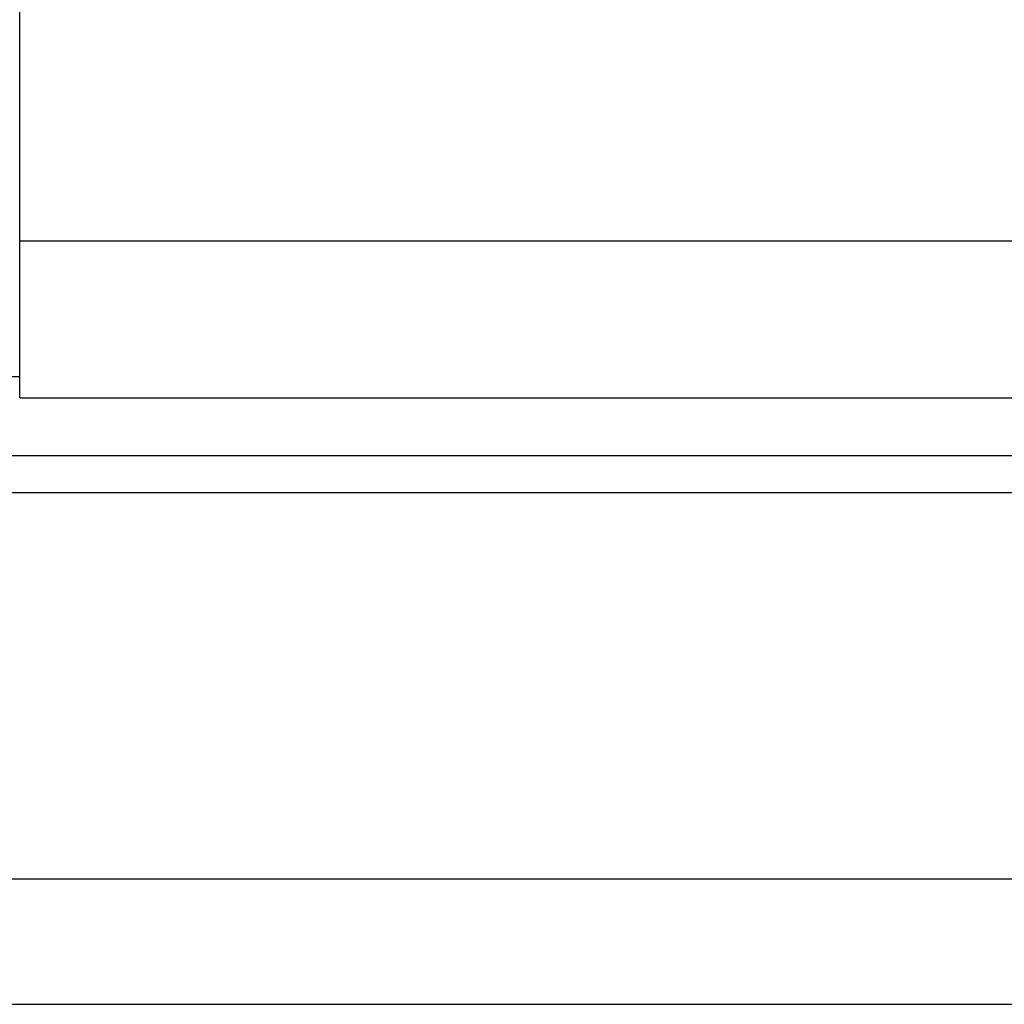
# Model space of a CAD drawing. Header units: millimetres. Extents: x 26 to 332, y -378 to -282.
# Tile 3 of 54: x 238 to 247, y -361 to -352. Entities that reach past the tile are written whole.
import ezdxf

# ---------------------------------------------------------------- set-up
doc = ezdxf.new("R2010")
doc.units = ezdxf.units.MM
doc.header["$LTSCALE"] = 0.15
doc.layers.add('2', color=7, linetype='CONTINUOUS', true_color=0xffffff)
doc.layers.add('OUT', color=3, linetype='CONTINUOUS')

msp = doc.modelspace()

# ---------------------------------------------------------------- linework, layer by layer
at = {"layer": '2', "color": 0, "linetype": 'Continuous'}
msp.add_line((238.0403, -355.2224), (229.7403, -355.2224), dxfattribs=at)
at = {"layer": 'OUT', "color": 0}
for p, q in [((238.0403, -355.4228), (238.0403, -328.2228)), ((238.0403, -353.9228), (273.2403, -353.9228)), ((238.0403, -355.4228), (273.2403, -355.4228)), ((183.2147, -355.9764), (331.6403, -355.9764)), ((183.1598, -356.3299), (331.6403, -356.3299)), ((182.0377, -360.0228), (331.6403, -360.0228)), ((145.6403, -361.2228), (331.6403, -361.2228))]:
    msp.add_line(p, q, dxfattribs=at)

doc.saveas('drawing.dxf')
